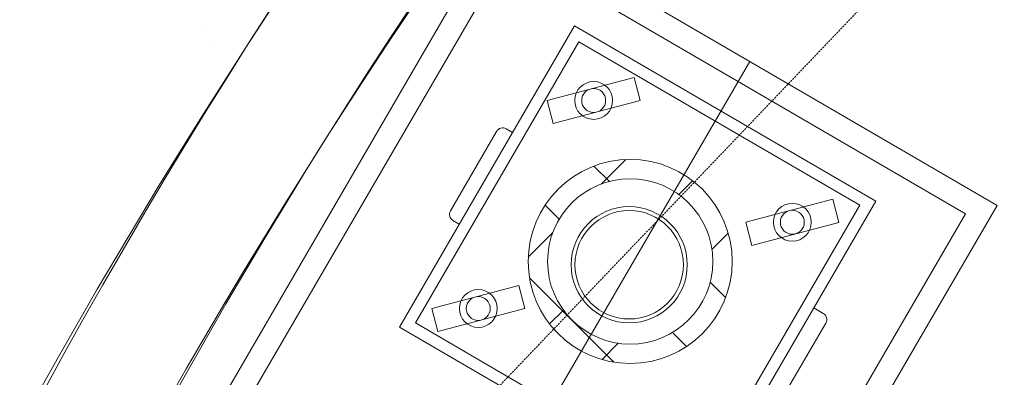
# Model space of a CAD drawing. Header units: millimetres. Extents: x -750 to 72845, y -24282 to 18874.
# Tile 118 of 154: x 64292 to 65567, y 14089 to 14552. Entities that reach past the tile are written whole.
import ezdxf

# ---------------------------------------------------------------- set-up
doc = ezdxf.new("R2010")
doc.units = ezdxf.units.MM
doc.header["$MEASUREMENT"] = 0
doc.linetypes.add('HIDDENX2', pattern=[0.75, 0.5, -0.25])
doc.layers.add('IRISH HOUSE_HYD AIRPORT_DRAINAGE LAYOUT 1$0$GREY SCALE', color=8, linetype='Continuous')
for name, color, linetype, lineweight in [('IRISH HOUSE_HYD AIRPORT_DRAINAGE LAYOUT 1$0$GREYSCALE', 8, 'Continuous', 0), ('M-MEP-ELLG-CABLE', 146, 'HIDDENX2', 20), ('M-MEP-ELPR-EQUIP', 6, 'Continuous', 20)]:
    doc.layers.add(name, color=color, linetype=linetype, lineweight=lineweight)

# ---------------------------------------------------------------- blocks, each defined once
blk = doc.blocks.new('IRISH HOUSE_HYD AIRPORT_DRAINAGE LAYOUT 1$0$FLOOR PLAN')
at = {"layer": 'IRISH HOUSE_HYD AIRPORT_DRAINAGE LAYOUT 1$0$GREYSCALE', "color": 8, "lineweight": 0}
for p, q in [((14413.1, 13818.3), (14916.9, 14684.7)), ((14916.9, 14684.7), (15558, 14311.8)), ((14353.4, 13655.9), (14927.8, 14643.6)), ((14927.8, 14643.6), (15516.9, 14301)), ((14525.8, 14543, 0), (14525.8, 14543, 0)), ((14784, 14154.2, -57105.4), (15010.8, 14544.2, -57105.4)), ((15010.8, 14544.2, -57105.4), (15400.7, 14317.4, -57105.4)), ((14804.6, 14159.6, -57105.4), (15016.2, 14523.6, -57105.4)), ((15016.2, 14523.6, -57105.4), (15380.2, 14312, -57105.4)), ((14537.8, 14519, 0), (14537.8, 14519, 0)), ((15237.5, 14498.2), (14648, 13484.6)), ((15087.8, 14477.5, -57105.4), (14975.2, 14447.7, -57105.4)), ((15087.8, 14477.5, -57105.4), (15095.8, 14447.5, -57105.4)), ((14975.2, 14447.7, -57105.4), (14983.2, 14417.7, -57105.4)), ((15095.8, 14447.5, -57105.4), (14983.2, 14417.7, -57105.4)), ((14850, 14304.8, -57105.4), (14909.7, 14407.5, -57105.4)), ((14922.2, 14410.8, -57105.4), (14930.4, 14406, -57105.4)), ((15400.7, 14317.4, -57105.4), (15174, 13927.4, -57105.4)), ((15345.1, 14319.8, -57105.4), (15232.5, 14290, -57105.4)), ((15345.1, 14319.8, -57105.4), (15353, 14289.8, -57105.4)), ((15558, 14311.8), (14953.5, 13272.2)), ((15380.2, 14312, -57105.4), (15168.5, 13948, -57105.4)), ((14861.5, 14287.6, -57105.4), (14853.3, 14292.3, -57105.4)), ((15516.9, 14301), (14942.6, 13313.3)), ((15232.5, 14290, -57105.4), (15240.4, 14260, -57105.4)), ((15353, 14289.8, -57105.4), (15240.4, 14260, -57105.4)), ((14938.4, 14208.2, -57105.4), (14825.8, 14178.4, -57105.4)), ((14938.4, 14208.2, -57105.4), (14946.3, 14178.2, -57105.4)), ((14825.8, 14178.4, -57105.4), (14833.7, 14148.4, -57105.4)), ((14946.3, 14178.2, -57105.4), (14833.7, 14148.4, -57105.4)), ((15332.8, 14172, -57105.4), (15320.4, 14179.2, -57105.4)), ((15174, 13927.4, -57105.4), (14784, 14154.2, -57105.4)), ((15168.5, 13948, -57105.4), (14804.6, 14159.6, -57105.4)), ((15276.4, 14056.9, -57105.4), (15336.1, 14159.5, -57105.4))]:
    blk.add_line(p, q, dxfattribs=at)
at = {"layer": 'IRISH HOUSE_HYD AIRPORT_DRAINAGE LAYOUT 1$0$GREYSCALE', "color": 8, "lineweight": 0, "ltscale": 2}
for p, q in [((15045.3, 14339.4), (15077, 14371.1)), ((15055.9, 14342.7), (15035.9, 14362.7)), ((15145.7, 14325.7), (15163.6, 14343.6)), ((14990.8, 14293.8), (14972.6, 14312)), ((14950.8, 14244.9), (14982.5, 14276.6)), ((15188.6, 14254.6), (15209.7, 14275.7)), ((15061.7, 14108.8), (14952.4, 14218.1)), ((15206.2, 14192.4), (15186.3, 14212.3)), ((14978.3, 14158.4), (14996.2, 14176.3)), ((15155.6, 14129), (15137.4, 14147.2)), ((15046.3, 14112.3), (15067.3, 14133.3))]:
    blk.add_line(p, q, dxfattribs=at)
at = {"layer": 'IRISH HOUSE_HYD AIRPORT_DRAINAGE LAYOUT 1$0$GREYSCALE', "color": 8, "lineweight": 0}
for centre, radius in [((15035.5, 14447.6, -57105.4), 24.5), ((15035.5, 14447.6, -57105.4), 15.5), ((15082.8, 14239.2), 132.1), ((15082.8, 14239.2), 107), ((15081.5, 14234.9, -57105.4), 75.2), ((15081.5, 14234.9, -57105.4), 70.2), ((15292.7, 14289.9, -57105.4), 24.5), ((15292.7, 14289.9, -57105.4), 15.5), ((14886.1, 14178.3, -57105.4), 24.5), ((14886.1, 14178.3, -57105.4), 15.5)]:
    blk.add_circle(centre, radius, dxfattribs=at)
for centre, radius, start, end in [((21130.7, 10361.1), 7752.9, 141.70885, 166.51663), ((21130.7, 10361.1), 7602.5, 141.77328, 166.24476), ((14917.6, 14402.9, -57105.4), 9.13, 59.8211, 149.8211), ((14857.9, 14300.2, -57105.4), 9.13, 149.8211, 239.8211), ((15328.2, 14164.1, -57105.4), 9.13, 329.8211, 59.8211)]:
    blk.add_arc(centre, radius, start, end, dxfattribs=at)
at = {"layer": 'IRISH HOUSE_HYD AIRPORT_DRAINAGE LAYOUT 1$0$GREYSCALE', "color": 8, "lineweight": 0, "ltscale": 0.25}
for centre, radius, start, end in [((21162.4, 10254.8), 7837, 141.32998, 165.79348), ((21207.4, 10240.1), 7731.9, 141.9568, 165.48374)]:
    blk.add_arc(centre, radius, start, end, dxfattribs=at)
blk = doc.blocks.new('IRISH HOUSE_HYD AIRPORT_DRAINAGE LAYOUT 1')
at = {"layer": 'IRISH HOUSE_HYD AIRPORT_DRAINAGE LAYOUT 1$0$GREY SCALE'}
blk.add_blockref('IRISH HOUSE_HYD AIRPORT_DRAINAGE LAYOUT 1$0$FLOOR PLAN', (0, 0), dxfattribs=at)

msp = doc.modelspace()

# ---------------------------------------------------------------- linework, layer by layer
at = {"layer": 'M-MEP-ELLG-CABLE', "color": 6, "ltscale": 5}
msp.add_lwpolyline([(58218.7, 8943.1), (62692.6, 11757.1), (66470.8, 15705.7)], dxfattribs=at)
at = {"layer": 'M-MEP-ELLG-CABLE', "color": 1, "ltscale": 5}
msp.add_arc((67447.4, 10884.5), 5017.4, 120.6606, 164.1492, dxfattribs=at)

# ---------------------------------------------------------------- block references
at = {"layer": 'M-MEP-ELPR-EQUIP'}
msp.add_blockref('IRISH HOUSE_HYD AIRPORT_DRAINAGE LAYOUT 1', (50000, 0), dxfattribs=at)

doc.saveas('drawing.dxf')
